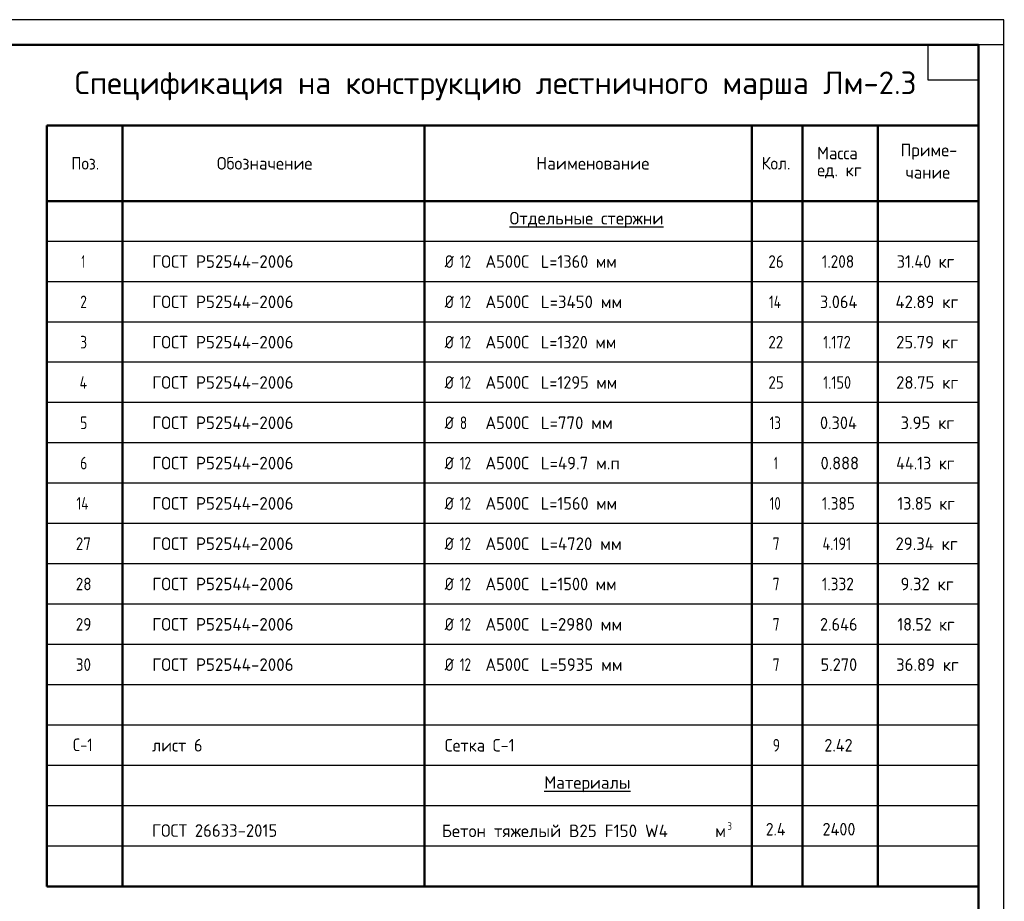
# Model space of a CAD drawing. Header units: millimetres. Extents: x 0 to 21005, y 0 to 14850.
# Tile 7 of 7: x 11230 to 21005, y 6102 to 14850. Entities that reach past the tile are written whole.
import ezdxf

# ---------------------------------------------------------------- set-up
doc = ezdxf.new("R2010")
doc.units = ezdxf.units.MM
doc.layers.add('Standard', color=7, linetype='Continuous', lineweight=25)
doc.styles.add('ISOCPEUR', font='txt')

msp = doc.modelspace()

# ---------------------------------------------------------------- linework, layer by layer
at = {"layer": 'Standard', "color": 7, "linetype": 'Continuous', "lineweight": 50, "transparency": 33554687}
for p, q in [((20750, 13800), (11500, 13800)), ((11500, 13800), (11500, 13050)), ((12250, 13800), (12250, 13050)), ((15250, 13800), (15250, 13050)), ((18500, 13800), (18500, 13050)), ((19000, 13800), (19000, 13050)), ((19750, 13800), (19750, 13050)), ((20750, 13800), (20750, 13050)), ((20750, 13800), (20750, 13050)), ((20750, 13550), (20750, 11600)), ((20750, 13050), (11500, 13050)), ((11500, 13050), (11500, 6250)), ((12250, 13050), (12250, 6250)), ((15250, 13050), (15250, 6250)), ((18500, 13050), (18500, 6250)), ((19000, 13050), (19000, 6250)), ((19750, 13050), (19750, 6250)), ((20750, 13050), (20750, 6250)), ((20750, 6250), (11500, 6250))]:
    msp.add_line(p, q, dxfattribs=at)
at = {"layer": 'Standard', "color": 7, "linetype": 'Continuous', "lineweight": 35, "transparency": 33554687}
for p, q in [((20750, 13800), (20750, 10250)), ((20750, 13600), (20750, 10050))]:
    msp.add_line(p, q, dxfattribs=at)
at = {"layer": 'Standard', "color": 7, "linetype": 'Continuous', "lineweight": -3, "transparency": 33554687}
for p, q in [((20750, 12650), (11500, 12650)), ((20750, 12250), (11500, 12250)), ((20750, 11850), (11500, 11850)), ((20750, 11450), (11500, 11450)), ((20750, 11050), (11500, 11050)), ((20750, 10650), (11500, 10650)), ((20750, 10250), (11500, 10250)), ((20750, 9850), (11500, 9850)), ((20750, 9450), (11500, 9450)), ((20750, 9050), (11500, 9050)), ((20750, 8650), (11500, 8650)), ((20750, 8250), (11500, 8250)), ((20750, 7850), (11500, 7850)), ((20750, 7450), (11500, 7450)), ((20750, 7050), (11500, 7050)), ((20750, 6650), (11500, 6650))]:
    msp.add_line(p, q, dxfattribs=at)
at = {"layer": 'Standard', "color": 7, "linetype": 'Continuous', "lineweight": 25, "transparency": 33554687}
for points in [[(0, 0), (21000, 0), (21000, 14850), (0, 14850), (0, 0)], [(20750, 14600), (20750, 14250), (20250, 14250), (20250, 14600), (20750, 14600)]]:
    msp.add_lwpolyline(points, close=True, dxfattribs=at)
at = {"layer": 'Standard', "color": 7, "linetype": 'Continuous', "lineweight": 13, "transparency": 33554687}
msp.add_lwpolyline([(21000, 14850), (0, 14850), (0, 0), (21000, 0), (21000, 14850)], dxfattribs=at)
at = {"layer": 'Standard', "color": 7, "linetype": 'Continuous', "lineweight": 50, "transparency": 33554687}
msp.add_lwpolyline([(1000, 14600), (20750, 14600), (20750, 250), (1000, 250), (1000, 14600)], close=True, dxfattribs=at)
at = {"layer": 'Standard', "color": 7, "linetype": 'Continuous', "lineweight": 25, "transparency": 33554687}
msp.add_lwpolyline([(21005, 14600), (10878.6, 14600), (10878.6, 4346.9), (21005, 4346.9)], dxfattribs=at)

# ---------------------------------------------------------------- texts
at = {"layer": 'Standard', "color": 7, "linetype": 'Continuous', "lineweight": 50, "transparency": 33554687, "insert": (11777.4, 14050), "char_height": 225, "width": 8488.6, "attachment_point": 7, "style": 'ISOCPEUR'}
msp.add_mtext('\\W0.99;Спецификация на конструкцию лестничного марша Лм-2.3', dxfattribs=at)
at = {"layer": 'Standard', "color": 7, "linetype": 'Continuous', "lineweight": 25, "transparency": 33554687, "attachment_point": 7, "style": 'ISOCPEUR'}
for s, insert, char_height, width in [('\\W0.95;Масса', (19147.1, 13463.7), 125, 521.716), ('\\W0.97;Обозначение', (13188.2, 13362.5), 125, 1041.419), ('\\W0.93;Кол.', (18595.4, 13362.5), 125, 370.099), ('\\W0.96;Приме-', (19975, 13460.4), 125, 609.37), ('\\W0.92;Поз.', (11742.1, 13362.5), 125, 363.739), ('\\W0.98;Наименование', (16358.7, 13362.5), 125, 1160.328), ('\\W0.95;ед. кг', (19147.1, 13276.2), 125, 521.457), ('\\W0.95;чание', (20025, 13272.9), 125, 508.844), ('\\W0.98;{\\LОтдельные стержни}', (16093.7, 12784), 125, 1623.172), ('\\W0.56;1', (11843.7, 12387.5), 125, 97.222), ('\\W0.98;ГОСТ Р52544-2006', (12545, 12387.5), 125, 1510.502), ('\\W0.83;Ø', (15450, 12387.5), 125, 177.083), ('\\W0.75;12', (15599.5, 12387.5), 125, 196.783), ('\\W0.95;А500С', (15853.4, 12387.5), 125, 521.457), ('\\W0.94;L=1360 мм', (16403.8, 12387.5), 125, 833.259), ('\\W0.87;26', (18662.5, 12387.5), 125, 229.503), ('\\W0.88;1.208', (19193.7, 12387.5), 125, 417.129), ('\\W0.93;31.40 кг', (19937.5, 12387.5), 125, 682.497), ('\\W0.78;2', (11831.2, 11987.5), 125, 136.002), ('\\W0.98;ГОСТ Р52544-2006', (12545, 11987.5), 125, 1510.502), ('\\W0.83;Ø', (15450, 11987.5), 125, 177.083), ('\\W0.75;12', (15599.5, 11987.5), 125, 196.783), ('\\W0.95;А500С', (15853.4, 11987.5), 125, 521.457), ('\\W0.97;L=3450 мм', (16403.8, 11987.5), 125, 872.633), ('\\W0.76;14', (18668.7, 11987.5), 125, 210.239), ('\\W0.94;3.064', (19175, 11987.5), 125, 458.477), ('\\W0.96;42.89 кг', (19925, 11987.5), 125, 709.732), ('\\W0.78;3', (11831.2, 11587.5), 125, 136.002), ('\\W0.98;ГОСТ Р52544-2006', (12545, 11587.5), 125, 1510.502), ('\\W0.83;Ø', (15450, 11587.5), 125, 177.083), ('\\W0.75;12', (15599.5, 11587.5), 125, 196.783), ('\\W0.95;А500С', (15853.4, 11587.5), 125, 521.457), ('\\W0.94;L=1320 мм', (16403.8, 11587.5), 125, 833.259), ('\\W0.87;22', (18662.5, 11587.5), 125, 229.503), ('\\W0.82;1.172', (19206.2, 11587.5), 125, 388.418), ('\\W0.96;25.79 кг', (19931.2, 11587.5), 125, 697.157), ('\\W0.80;4', (11825, 11187.5), 125, 149.927), ('\\W0.98;ГОСТ Р52544-2006', (12545, 11187.5), 125, 1510.502), ('\\W0.83;Ø', (15450, 11187.5), 125, 177.083), ('\\W0.75;12', (15599.5, 11187.5), 125, 196.783), ('\\W0.95;А500С', (15853.4, 11187.5), 125, 521.457), ('\\W0.94;L=1295 мм', (16403.8, 11187.5), 125, 833.259), ('\\W0.87;25', (18662.5, 11187.5), 125, 229.503), ('\\W0.82;1.150', (19206.2, 11187.5), 125, 388.418), ('\\W0.96;28.75 кг', (19931.2, 11187.5), 125, 697.157), ('\\W0.78;5', (11831.2, 10787.5), 125, 136.002), ('\\W0.98;ГОСТ Р52544-2006', (12545, 10787.5), 125, 1510.502), ('\\W0.83;Ø', (15450, 10787.5), 125, 177.083), ('\\W0.78;8', (15599.5, 10787.5), 125, 135.997), ('\\W0.95;А500С', (15853.4, 10787.5), 125, 521.457), ('\\W0.97;L=770 мм', (16403.8, 10787.5), 125, 772.425), ('\\W0.75;13', (18675, 10787.5), 125, 196.783), ('\\W0.94;0.304', (19175, 10787.5), 125, 458.477), ('\\W0.96;3.95 кг', (19975, 10787.5), 125, 609.37), ('\\W0.78;6', (11831.2, 10387.5), 125, 136.002), ('\\W0.98;ГОСТ Р52544-2006', (12545, 10387.5), 125, 1510.502), ('\\W0.83;Ø', (15450, 10387.5), 125, 177.083), ('\\W0.75;12', (15599.5, 10387.5), 125, 196.783), ('\\W0.95;А500С', (15853.4, 10387.5), 125, 521.457), ('\\W0.97;L=49.7 м.п', (16403.8, 10387.5), 125, 847.525), ('\\W0.56;1', (18718.7, 10387.5), 125, 97.227), ('\\W0.94;0.888', (19181.2, 10387.5), 125, 445.836), ('\\W0.93;44.13 кг', (19931.2, 10387.5), 125, 695.098), ('\\W0.76;14', (11793.7, 9987.5), 125, 210.231), ('\\W0.98;ГОСТ Р52544-2006', (12545, 9987.5), 125, 1510.502), ('\\W0.83;Ø', (15450, 9987.5), 125, 177.083), ('\\W0.75;12', (15599.5, 9987.5), 125, 196.783), ('\\W0.95;А500С', (15853.4, 9987.5), 125, 521.457), ('\\W0.94;L=1560 мм', (16403.8, 9987.5), 125, 833.259), ('\\W0.75;10', (18675, 9987.5), 125, 196.783), ('\\W0.88;1.385', (19193.7, 9987.5), 125, 417.129), ('\\W0.92;13.85 кг', (19943.7, 9987.5), 125, 669.876), ('\\W0.87;27', (11787.5, 9587.5), 125, 229.503), ('\\W0.98;ГОСТ Р52544-2006', (12545, 9587.5), 125, 1510.502), ('\\W0.83;Ø', (15450, 9587.5), 125, 177.083), ('\\W0.75;12', (15599.5, 9587.5), 125, 196.783), ('\\W0.95;А500С', (15853.4, 9587.5), 125, 521.457), ('\\W0.97;L=4720 мм', (16403.8, 9587.5), 125, 872.633), ('\\W0.78;7', (18706.2, 9587.5), 125, 135.997), ('\\W0.82;4.191', (19200, 9587.5), 125, 401.285), ('\\W0.96;29.34 кг', (19925, 9587.5), 125, 709.732), ('\\W0.87;28', (11787.5, 9187.5), 125, 229.503), ('\\W0.98;ГОСТ Р52544-2006', (12545, 9187.5), 125, 1510.502), ('\\W0.83;Ø', (15450, 9187.5), 125, 177.083), ('\\W0.75;12', (15599.5, 9187.5), 125, 196.783), ('\\W0.95;А500С', (15853.4, 9187.5), 125, 521.457), ('\\W0.94;L=1500 мм', (16403.8, 9187.5), 125, 833.259), ('\\W0.78;7', (18706.2, 9187.5), 125, 135.997), ('\\W0.88;1.332', (19193.7, 9187.5), 125, 417.129), ('\\W0.96;9.32 кг', (19975, 9187.5), 125, 609.37), ('\\W0.87;29', (11787.5, 8787.5), 125, 229.503), ('\\W0.98;ГОСТ Р52544-2006', (12545, 8787.5), 125, 1510.502), ('\\W0.83;Ø', (15450, 8787.5), 125, 177.083), ('\\W0.75;12', (15599.5, 8787.5), 125, 196.783), ('\\W0.95;А500С', (15853.4, 8787.5), 125, 521.457), ('\\W0.97;L=2980 мм', (16403.8, 8787.5), 125, 860.078), ('\\W0.78;7', (18706.2, 8787.5), 125, 135.997), ('\\W0.94;2.646', (19175, 8787.5), 125, 458.477), ('\\W0.92;18.52 кг', (19943.7, 8787.5), 125, 669.876), ('\\W0.87;30', (11787.5, 8387.5), 125, 229.503), ('\\W0.98;ГОСТ Р52544-2006', (12545, 8387.5), 125, 1510.502), ('\\W0.83;Ø', (15450, 8387.5), 125, 177.083), ('\\W0.75;12', (15599.5, 8387.5), 125, 196.783), ('\\W0.95;А500С', (15853.4, 8387.5), 125, 521.457), ('\\W0.97;L=5935 мм', (16403.8, 8387.5), 125, 860.078), ('\\W0.78;7', (18706.2, 8387.5), 125, 135.997), ('\\W0.94;5.270', (19181.2, 8387.5), 125, 445.836), ('\\W0.96;36.89 кг', (19931.2, 8387.5), 125, 697.157), ('\\W0.83;C-1', (11756.2, 7591.7), 125, 288.963), ('\\W0.95;лист 6', (12545, 7587.5), 125, 584.455), ('\\W0.94;Сетка С-1', (15450, 7587.5), 125, 845.846), ('\\W0.78;9', (18706.2, 7587.5), 125, 135.997), ('\\W0.93;2.42', (19218.7, 7587.5), 125, 370.099), ('\\W0.97;{\\LМатериалы}', (16437.5, 7184), 125, 935.268), ('\\W0.96;ГОСТ 26633-2015', (12544.1, 6741.1), 125, 1359.313), ('\\W0.98;Бетон тяжелый В25 F150 W4      м', (15420.7, 6738), 125, 2897.901), ('\\W0.78;3', (18258.2, 6810.9), 75, 81.599), ('\\W0.90;2.4', (18637.5, 6754.4), 125, 281.048), ('\\W0.93;2400', (19200.7, 6754.4), 125, 420.67)]:
    msp.add_mtext(s, dxfattribs=dict(at, insert=insert, char_height=char_height, width=width))

doc.saveas('drawing.dxf')
